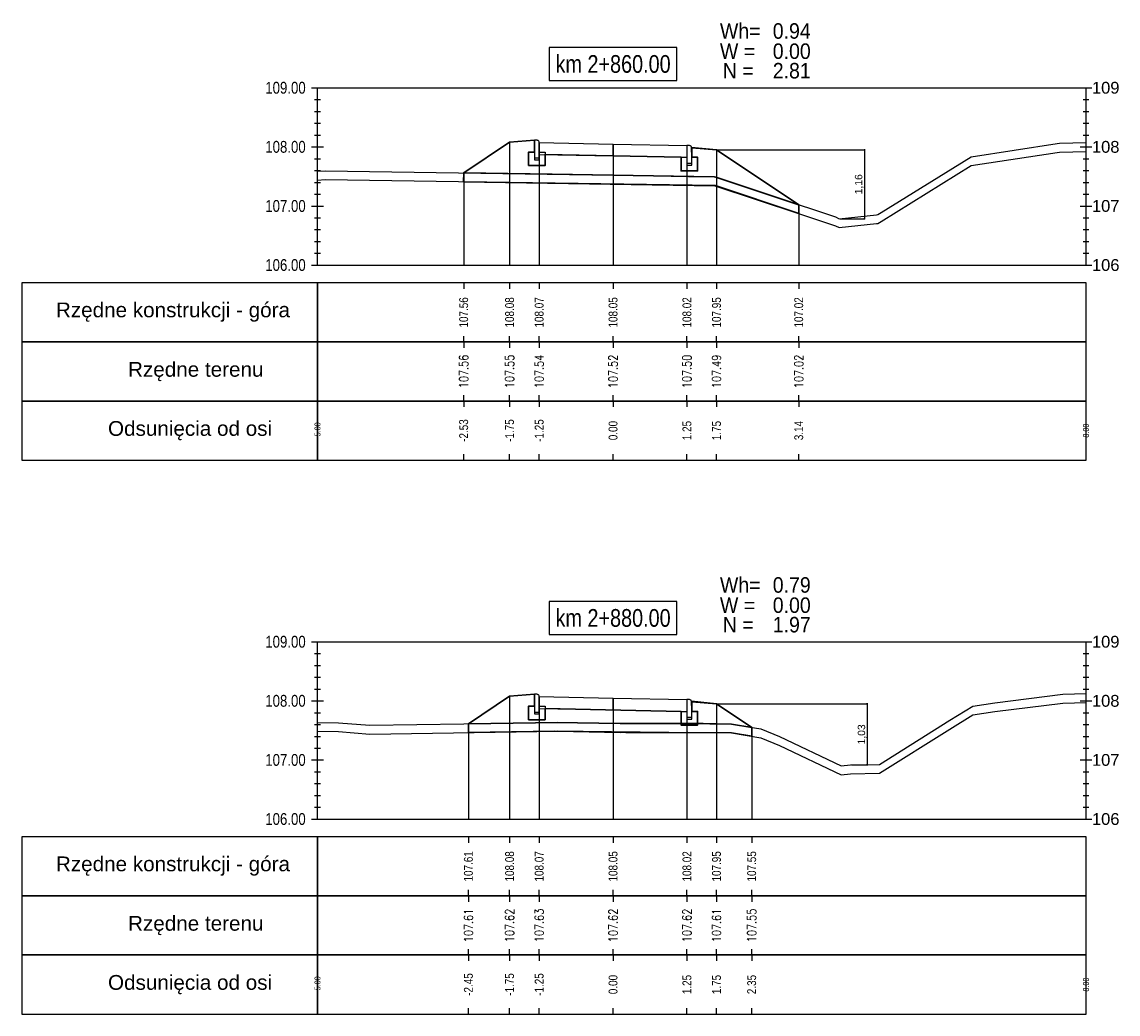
# Model space of a CAD drawing. Extents: x 7537626 to 7538805, y 5722894 to 5725486.
# Tile 51 of 105: x 7538345 to 7538363, y 5725395 to 5725411. Entities that reach past the tile are written whole.
import ezdxf

# ---------------------------------------------------------------- set-up
doc = ezdxf.new("R2010")
doc.units = 0
doc.header["$PDMODE"] = 35
doc.header["$PDSIZE"] = 0.3
for name, color, linetype in [('C-DROGI-PROFILE', 7, 'Continuous'), ('C-DROGI-PROFILE-ETYKIETY', 7, 'Continuous'), ('C-DROGI-PRZEKROJE-ETYKIETY', 7, 'Continuous'), ('C-POPRZECZKA-przekrój', 2, 'Continuous'), ('C-POPRZECZKA-widok', 1, 'Continuous')]:
    doc.layers.add(name, color=color, linetype=linetype)
for name, color, linetype, true_color in [('C-humus', 7, 'Continuous', 0x003df5), ('C-Teren', 7, 'Continuous', 0x008521), ('poprzeczki', 7, 'Continuous', 0x0000d6)]:
    doc.layers.add(name, color=color, linetype=linetype, true_color=true_color)
doc.layers.add('D-1.pow. hum.', color=7, linetype='Continuous', lineweight=30, plot=False)
doc.layers.add('D-3.nasyp', color=4, linetype='Continuous', lineweight=30, plot=False)
doc.layers.add('D-roboty-ziemne-opis', color=2, linetype='Continuous', lineweight=30)
doc.styles.add('2mm08', font='arial.ttf', dxfattribs={"width": 0.8})
doc.styles.add('opis_50', font='arial.ttf', dxfattribs={"height": 0.125})
doc.styles.get("Standard").update_dxf_attribs({"font": 'arial.ttf'})
doc.dimstyles.new('OPIS_50', dxfattribs={"dimscale": 0.5, "dimtxt": 0.125, "dimasz": 0.25, "dimexe": 0.1, "dimexo": 0.15, "dimgap": 0.1, "dimtad": 1, "dimzin": 0, "dimtxsty": 'opis_50', "dimblk": 'ARCHTICK', "dimcen": 0.15, "dimdle": 0.1, "dimaunit": 2, "dimadec": 4, "dimazin": 0, "dimtfac": 1, "dimtmove": 0, "dimatfit": 3, "dimfxl": 1, "dimarcsym": 0})

# ---------------------------------------------------------------- blocks, each defined once
blk = doc.blocks.new('_ArchTick')
at = {"color": 0, "linetype": 'ByBlock', "const_width": 0.15}
blk.add_lwpolyline([(-0.5, -0.5), (0.5, 0.5)], dxfattribs=at)
blk = doc.blocks.new('*D139')
at = {"layer": 'Defpoints', "color": 0, "transparency": 16777216}
for p in [(7538356.328, 5725409.289), (7538358.402, 5725408.124), (7538358.828, 5725408.124)]:
    blk.add_point(p, dxfattribs=at)
at = {"layer": 'poprzeczki', "color": 0, "lineweight": -2, "transparency": 16777216}
for p, q in [((7538356.343, 5725409.289), (7538358.838, 5725409.289)), ((7538358.828, 5725409.299), (7538358.828, 5725408.114)), ((7538358.417, 5725408.124), (7538358.838, 5725408.124))]:
    blk.add_line(p, q, dxfattribs=at)
at = {"layer": 'poprzeczki', "color": 0, "lineweight": -2, "transparency": 16777216, "xscale": 0.025, "yscale": 0.025, "zscale": 0.025}
for p, rotation in [((7538358.828, 5725409.289), 90), ((7538358.828, 5725408.124), 270)]:
    blk.add_blockref('_ArchTick', p, dxfattribs=dict(at, rotation=rotation))
at = {"layer": 'poprzeczki', "color": 0, "transparency": 16777216, "insert": (7538358.742, 5725408.707), "char_height": 0.125, "attachment_point": 5, "rotation": 90, "style": 'opis_50'}
blk.add_mtext('1,16', dxfattribs=at)
blk = doc.blocks.new('*D140')
at = {"layer": 'Defpoints', "color": 0, "transparency": 16777216}
for p in [(7538356.328, 5725399.913), (7538358.596, 5725398.882), (7538358.876, 5725398.882)]:
    blk.add_point(p, dxfattribs=at)
at = {"layer": 'poprzeczki', "color": 0, "lineweight": -2, "transparency": 16777216}
for p, q in [((7538356.343, 5725399.913), (7538358.886, 5725399.913)), ((7538358.876, 5725399.923), (7538358.876, 5725398.872)), ((7538358.611, 5725398.882), (7538358.886, 5725398.882))]:
    blk.add_line(p, q, dxfattribs=at)
at = {"layer": 'poprzeczki', "color": 0, "lineweight": -2, "transparency": 16777216, "xscale": 0.025, "yscale": 0.025, "zscale": 0.025}
for p, rotation in [((7538358.876, 5725399.913), 90), ((7538358.876, 5725398.882), 270)]:
    blk.add_blockref('_ArchTick', p, dxfattribs=dict(at, rotation=rotation))
at = {"layer": 'poprzeczki', "color": 0, "transparency": 16777216, "insert": (7538358.791, 5725399.397), "char_height": 0.125, "attachment_point": 5, "rotation": 90, "style": 'opis_50'}
blk.add_mtext('1,03', dxfattribs=at)

msp = doc.modelspace()

# ---------------------------------------------------------------- linework, layer by layer
at = {"layer": 'C-DROGI-PROFILE', "color": 7, "linetype": 'Continuous', "lineweight": -3}
for p, q in [((7538352.051, 5725407.039), (7538352.051, 5725406.939)), ((7538352.828, 5725407.039), (7538352.828, 5725406.939)), ((7538353.328, 5725407.039), (7538353.328, 5725406.939)), ((7538354.578, 5725407.039), (7538354.578, 5725406.939)), ((7538355.828, 5725407.039), (7538355.828, 5725406.939)), ((7538356.328, 5725407.039), (7538356.328, 5725406.939)), ((7538357.719, 5725407.039), (7538357.719, 5725406.939)), ((7538352.051, 5725406.039), (7538352.051, 5725406.139)), ((7538352.828, 5725406.039), (7538352.828, 5725406.139)), ((7538353.328, 5725406.039), (7538353.328, 5725406.139)), ((7538354.578, 5725406.039), (7538354.578, 5725406.139)), ((7538355.828, 5725406.039), (7538355.828, 5725406.139)), ((7538356.328, 5725406.039), (7538356.328, 5725406.139)), ((7538357.719, 5725406.039), (7538357.719, 5725406.139)), ((7538352.051, 5725406.039), (7538352.051, 5725405.939)), ((7538352.828, 5725406.039), (7538352.828, 5725405.939)), ((7538353.328, 5725406.039), (7538353.328, 5725405.939)), ((7538354.578, 5725406.039), (7538354.578, 5725405.939)), ((7538355.828, 5725406.039), (7538355.828, 5725405.939)), ((7538356.328, 5725406.039), (7538356.328, 5725405.939)), ((7538357.719, 5725406.039), (7538357.719, 5725405.939)), ((7538352.051, 5725405.039), (7538352.051, 5725405.139)), ((7538352.051, 5725405.039), (7538352.051, 5725404.939)), ((7538352.828, 5725405.039), (7538352.828, 5725405.139)), ((7538352.828, 5725405.039), (7538352.828, 5725404.939)), ((7538353.328, 5725405.039), (7538353.328, 5725405.139)), ((7538353.328, 5725405.039), (7538353.328, 5725404.939)), ((7538354.578, 5725405.039), (7538354.578, 5725405.139)), ((7538354.578, 5725405.039), (7538354.578, 5725404.939)), ((7538355.828, 5725405.039), (7538355.828, 5725405.139)), ((7538355.828, 5725405.039), (7538355.828, 5725404.939)), ((7538356.328, 5725405.039), (7538356.328, 5725405.139)), ((7538356.328, 5725405.039), (7538356.328, 5725404.939)), ((7538357.719, 5725405.039), (7538357.719, 5725405.139)), ((7538357.719, 5725405.039), (7538357.719, 5725404.939)), ((7538352.051, 5725404.039), (7538352.051, 5725404.139)), ((7538352.828, 5725404.039), (7538352.828, 5725404.139)), ((7538353.328, 5725404.039), (7538353.328, 5725404.139)), ((7538354.578, 5725404.039), (7538354.578, 5725404.139)), ((7538355.828, 5725404.039), (7538355.828, 5725404.139)), ((7538356.328, 5725404.039), (7538356.328, 5725404.139)), ((7538357.719, 5725404.039), (7538357.719, 5725404.139)), ((7538352.131, 5725397.664), (7538352.131, 5725397.564)), ((7538352.828, 5725397.664), (7538352.828, 5725397.564)), ((7538353.328, 5725397.664), (7538353.328, 5725397.564)), ((7538354.578, 5725397.664), (7538354.578, 5725397.564)), ((7538355.828, 5725397.664), (7538355.828, 5725397.564)), ((7538356.328, 5725397.664), (7538356.328, 5725397.564)), ((7538356.923, 5725397.664), (7538356.923, 5725397.564)), ((7538352.131, 5725396.664), (7538352.131, 5725396.764)), ((7538352.131, 5725396.664), (7538352.131, 5725396.564)), ((7538352.828, 5725396.664), (7538352.828, 5725396.764)), ((7538352.828, 5725396.664), (7538352.828, 5725396.564)), ((7538353.328, 5725396.664), (7538353.328, 5725396.764)), ((7538353.328, 5725396.664), (7538353.328, 5725396.564)), ((7538354.578, 5725396.664), (7538354.578, 5725396.764)), ((7538354.578, 5725396.664), (7538354.578, 5725396.564)), ((7538355.828, 5725396.664), (7538355.828, 5725396.764)), ((7538355.828, 5725396.664), (7538355.828, 5725396.564)), ((7538356.328, 5725396.664), (7538356.328, 5725396.764)), ((7538356.328, 5725396.664), (7538356.328, 5725396.564)), ((7538356.923, 5725396.664), (7538356.923, 5725396.764)), ((7538356.923, 5725396.664), (7538356.923, 5725396.564)), ((7538352.131, 5725395.664), (7538352.131, 5725395.764)), ((7538352.828, 5725395.664), (7538352.828, 5725395.764)), ((7538353.328, 5725395.664), (7538353.328, 5725395.764)), ((7538354.578, 5725395.664), (7538354.578, 5725395.764)), ((7538355.828, 5725395.664), (7538355.828, 5725395.764)), ((7538356.328, 5725395.664), (7538356.328, 5725395.764)), ((7538356.923, 5725395.664), (7538356.923, 5725395.764)), ((7538352.131, 5725395.664), (7538352.131, 5725395.564)), ((7538352.828, 5725395.664), (7538352.828, 5725395.564)), ((7538353.328, 5725395.664), (7538353.328, 5725395.564)), ((7538354.578, 5725395.664), (7538354.578, 5725395.564)), ((7538355.828, 5725395.664), (7538355.828, 5725395.564)), ((7538356.328, 5725395.664), (7538356.328, 5725395.564)), ((7538356.923, 5725395.664), (7538356.923, 5725395.564)), ((7538352.131, 5725394.664), (7538352.131, 5725394.764)), ((7538352.828, 5725394.664), (7538352.828, 5725394.764)), ((7538353.328, 5725394.664), (7538353.328, 5725394.764)), ((7538354.578, 5725394.664), (7538354.578, 5725394.764)), ((7538355.828, 5725394.664), (7538355.828, 5725394.764)), ((7538356.328, 5725394.664), (7538356.328, 5725394.764)), ((7538356.923, 5725394.664), (7538356.923, 5725394.764))]:
    msp.add_line(p, q, dxfattribs=at)
at = {"layer": 'C-DROGI-PROFILE', "color": 1, "linetype": 'Continuous', "lineweight": -3}
for points in [[(7538349.578, 5725406.039), (7538349.578, 5725407.039), (7538344.578, 5725407.039), (7538344.578, 5725406.039)], [(7538349.578, 5725406.039), (7538362.578, 5725406.039), (7538362.578, 5725407.039), (7538349.578, 5725407.039)], [(7538349.578, 5725405.039), (7538349.578, 5725406.039), (7538344.578, 5725406.039), (7538344.578, 5725405.039)], [(7538349.578, 5725405.039), (7538362.578, 5725405.039), (7538362.578, 5725406.039), (7538349.578, 5725406.039)], [(7538349.578, 5725404.039), (7538349.578, 5725405.039), (7538344.578, 5725405.039), (7538344.578, 5725404.039)], [(7538349.578, 5725404.039), (7538362.578, 5725404.039), (7538362.578, 5725405.039), (7538349.578, 5725405.039)], [(7538349.578, 5725396.664), (7538349.578, 5725397.664), (7538344.578, 5725397.664), (7538344.578, 5725396.664)], [(7538349.578, 5725396.664), (7538362.578, 5725396.664), (7538362.578, 5725397.664), (7538349.578, 5725397.664)], [(7538349.578, 5725395.664), (7538349.578, 5725396.664), (7538344.578, 5725396.664), (7538344.578, 5725395.664)], [(7538349.578, 5725395.664), (7538362.578, 5725395.664), (7538362.578, 5725396.664), (7538349.578, 5725396.664)], [(7538349.578, 5725394.664), (7538349.578, 5725395.664), (7538344.578, 5725395.664), (7538344.578, 5725394.664)], [(7538349.578, 5725394.664), (7538362.578, 5725394.664), (7538362.578, 5725395.664), (7538349.578, 5725395.664)]]:
    msp.add_3dface(points, dxfattribs=at)
at = {"layer": 'C-DROGI-PRZEKROJE-ETYKIETY', "color": 1, "linetype": 'Continuous', "lineweight": -3}
for p, q in [((7538352.828, 5725409.419), (7538352.828, 5725407.339)), ((7538353.328, 5725409.413), (7538353.328, 5725407.339)), ((7538354.578, 5725409.388), (7538354.578, 5725407.339)), ((7538355.828, 5725409.363), (7538355.828, 5725407.339)), ((7538356.328, 5725409.289), (7538356.328, 5725407.339)), ((7538352.051, 5725408.901), (7538352.051, 5725407.339)), ((7538357.719, 5725408.361), (7538357.719, 5725407.339)), ((7538352.828, 5725400.043), (7538352.828, 5725397.964)), ((7538353.328, 5725400.036), (7538353.328, 5725397.964)), ((7538354.578, 5725400.011), (7538354.578, 5725397.964)), ((7538355.828, 5725399.986), (7538355.828, 5725397.964)), ((7538356.328, 5725399.913), (7538356.328, 5725397.964)), ((7538352.131, 5725399.578), (7538352.131, 5725397.964)), ((7538356.923, 5725399.516), (7538356.923, 5725397.964))]:
    msp.add_line(p, q, dxfattribs=at)
at = {"layer": 'C-humus'}
for p, q in [((7538360.634, 5725409.022), (7538362.091, 5725409.246)), ((7538362.091, 5725409.246), (7538362.13, 5725409.251)), ((7538362.13, 5725409.251), (7538362.578, 5725409.263)), ((7538359.111, 5725408.078), (7538360.634, 5725409.022)), ((7538349.578, 5725408.777), (7538349.707, 5725408.786)), ((7538349.707, 5725408.786), (7538354.968, 5725408.707)), ((7538354.968, 5725408.707), (7538355.854, 5725408.69)), ((7538355.854, 5725408.69), (7538356.29, 5725408.684)), ((7538356.29, 5725408.684), (7538356.317, 5725408.679)), ((7538356.317, 5725408.679), (7538358.341, 5725408.004)), ((7538358.341, 5725408.004), (7538358.402, 5725407.974)), ((7538358.402, 5725407.974), (7538359.031, 5725408.042)), ((7538359.031, 5725408.042), (7538359.054, 5725408.043)), ((7538359.054, 5725408.043), (7538359.111, 5725408.078)), ((7538361.033, 5725399.784), (7538362.184, 5725399.926)), ((7538362.184, 5725399.926), (7538362.578, 5725399.937)), ((7538360.277, 5725399.488), (7538360.663, 5725399.727)), ((7538360.663, 5725399.727), (7538361.033, 5725399.784)), ((7538349.578, 5725399.45), (7538349.931, 5725399.444)), ((7538349.931, 5725399.444), (7538350.463, 5725399.403)), ((7538350.463, 5725399.403), (7538353.643, 5725399.451)), ((7538353.643, 5725399.451), (7538354.698, 5725399.431)), ((7538354.698, 5725399.431), (7538355.841, 5725399.433)), ((7538355.841, 5725399.433), (7538356.583, 5725399.422)), ((7538356.583, 5725399.422), (7538357.078, 5725399.34)), ((7538359.085, 5725398.739), (7538360.277, 5725399.488)), ((7538357.078, 5725399.34), (7538357.393, 5725399.212)), ((7538357.393, 5725399.212), (7538358.434, 5725398.714)), ((7538358.434, 5725398.714), (7538358.596, 5725398.732)), ((7538358.596, 5725398.732), (7538359.085, 5725398.739))]:
    msp.add_line(p, q, dxfattribs=at)
at = {"layer": 'C-POPRZECZKA-przekrój', "color": 2, "linetype": 'Continuous', "lineweight": -3}
for p, q in [((7538352.828, 5725409.419), (7538353.248, 5725409.453)), ((7538353.288, 5725409.453), (7538353.248, 5725409.453)), ((7538353.248, 5725409.453), (7538353.248, 5725409.123)), ((7538353.293, 5725409.452), (7538353.288, 5725409.453)), ((7538353.302, 5725409.45), (7538353.293, 5725409.452)), ((7538353.31, 5725409.446), (7538353.302, 5725409.45)), ((7538353.316, 5725409.441), (7538353.31, 5725409.446)), ((7538353.32, 5725409.436), (7538353.316, 5725409.441)), ((7538353.325, 5725409.428), (7538353.32, 5725409.436)), ((7538352.051, 5725408.901), (7538352.828, 5725409.419)), ((7538353.148, 5725409.023), (7538353.148, 5725409.253)), ((7538353.148, 5725409.253), (7538353.248, 5725409.253)), ((7538353.248, 5725409.253), (7538353.248, 5725409.153)), ((7538353.327, 5725409.42), (7538353.325, 5725409.428)), ((7538353.328, 5725409.413), (7538353.327, 5725409.42)), ((7538353.328, 5725409.413), (7538354.578, 5725409.388)), ((7538353.328, 5725409.413), (7538353.329, 5725409.213)), ((7538353.328, 5725409.123), (7538353.328, 5725409.413)), ((7538353.328, 5725409.413), (7538353.328, 5725409.253)), ((7538353.328, 5725409.253), (7538353.428, 5725409.253)), ((7538353.428, 5725409.253), (7538353.428, 5725409.023)), ((7538354.578, 5725409.188), (7538354.578, 5725409.388)), ((7538354.578, 5725409.388), (7538355.828, 5725409.363)), ((7538355.828, 5725409.363), (7538355.827, 5725409.163)), ((7538355.868, 5725409.363), (7538355.828, 5725409.363)), ((7538355.828, 5725409.363), (7538355.828, 5725409.033)), ((7538355.873, 5725409.362), (7538355.868, 5725409.363)), ((7538355.882, 5725409.36), (7538355.873, 5725409.362)), ((7538355.89, 5725409.356), (7538355.882, 5725409.36)), ((7538355.896, 5725409.351), (7538355.89, 5725409.356)), ((7538355.9, 5725409.346), (7538355.896, 5725409.351)), ((7538355.905, 5725409.338), (7538355.9, 5725409.346)), ((7538355.907, 5725409.33), (7538355.905, 5725409.338)), ((7538355.908, 5725409.323), (7538355.907, 5725409.33)), ((7538355.908, 5725409.033), (7538355.908, 5725409.323)), ((7538355.908, 5725409.323), (7538355.908, 5725409.163)), ((7538355.908, 5725409.323), (7538356.328, 5725409.289)), ((7538356.328, 5725409.289), (7538357.719, 5725408.361)), ((7538353.248, 5725409.153), (7538353.328, 5725409.153)), ((7538353.248, 5725409.123), (7538353.328, 5725409.123)), ((7538353.329, 5725409.213), (7538354.578, 5725409.188)), ((7538354.578, 5725409.188), (7538355.827, 5725409.163)), ((7538355.728, 5725408.933), (7538355.728, 5725409.163)), ((7538355.728, 5725409.163), (7538355.828, 5725409.163)), ((7538355.828, 5725409.163), (7538355.828, 5725409.063)), ((7538355.828, 5725409.063), (7538355.908, 5725409.063)), ((7538355.908, 5725409.163), (7538356.008, 5725409.163)), ((7538356.008, 5725409.163), (7538356.008, 5725408.933)), ((7538353.428, 5725409.023), (7538353.148, 5725409.023)), ((7538356.008, 5725408.933), (7538355.728, 5725408.933)), ((7538355.828, 5725409.033), (7538355.908, 5725409.033)), ((7538352.131, 5725399.578), (7538352.828, 5725400.043)), ((7538352.828, 5725400.043), (7538353.248, 5725400.076)), ((7538353.288, 5725400.076), (7538353.248, 5725400.076)), ((7538353.248, 5725400.076), (7538353.248, 5725399.746)), ((7538353.293, 5725400.076), (7538353.288, 5725400.076)), ((7538353.302, 5725400.074), (7538353.293, 5725400.076)), ((7538353.31, 5725400.069), (7538353.302, 5725400.074)), ((7538353.316, 5725400.065), (7538353.31, 5725400.069)), ((7538353.32, 5725400.059), (7538353.316, 5725400.065)), ((7538353.325, 5725400.052), (7538353.32, 5725400.059)), ((7538353.327, 5725400.044), (7538353.325, 5725400.052)), ((7538353.328, 5725400.036), (7538353.327, 5725400.044)), ((7538353.328, 5725400.036), (7538354.578, 5725400.011)), ((7538353.328, 5725400.036), (7538353.329, 5725399.836)), ((7538353.328, 5725399.746), (7538353.328, 5725400.036)), ((7538353.328, 5725400.036), (7538353.328, 5725399.876)), ((7538354.578, 5725399.811), (7538354.578, 5725400.011)), ((7538354.578, 5725400.011), (7538355.828, 5725399.986)), ((7538355.828, 5725399.986), (7538355.827, 5725399.786)), ((7538355.868, 5725399.986), (7538355.828, 5725399.986)), ((7538355.828, 5725399.986), (7538355.828, 5725399.656)), ((7538355.873, 5725399.986), (7538355.868, 5725399.986)), ((7538355.882, 5725399.984), (7538355.873, 5725399.986)), ((7538355.89, 5725399.979), (7538355.882, 5725399.984)), ((7538355.896, 5725399.975), (7538355.89, 5725399.979)), ((7538355.9, 5725399.969), (7538355.896, 5725399.975)), ((7538353.148, 5725399.646), (7538353.148, 5725399.876)), ((7538353.148, 5725399.876), (7538353.248, 5725399.876)), ((7538353.248, 5725399.876), (7538353.248, 5725399.776)), ((7538353.328, 5725399.876), (7538353.428, 5725399.876)), ((7538353.329, 5725399.836), (7538354.578, 5725399.811)), ((7538353.428, 5725399.876), (7538353.428, 5725399.646)), ((7538354.578, 5725399.811), (7538355.827, 5725399.786)), ((7538355.905, 5725399.962), (7538355.9, 5725399.969)), ((7538355.907, 5725399.954), (7538355.905, 5725399.962)), ((7538355.908, 5725399.946), (7538355.907, 5725399.954)), ((7538355.908, 5725399.656), (7538355.908, 5725399.946)), ((7538355.908, 5725399.946), (7538355.908, 5725399.786)), ((7538355.908, 5725399.946), (7538356.328, 5725399.913)), ((7538356.328, 5725399.913), (7538356.923, 5725399.516)), ((7538353.428, 5725399.646), (7538353.148, 5725399.646)), ((7538353.248, 5725399.776), (7538353.328, 5725399.776)), ((7538353.248, 5725399.746), (7538353.328, 5725399.746)), ((7538355.728, 5725399.556), (7538355.728, 5725399.786)), ((7538355.728, 5725399.786), (7538355.828, 5725399.786)), ((7538355.828, 5725399.786), (7538355.828, 5725399.686)), ((7538355.828, 5725399.686), (7538355.908, 5725399.686)), ((7538355.828, 5725399.656), (7538355.908, 5725399.656)), ((7538355.908, 5725399.786), (7538356.008, 5725399.786)), ((7538356.008, 5725399.786), (7538356.008, 5725399.556)), ((7538356.008, 5725399.556), (7538355.728, 5725399.556))]:
    msp.add_line(p, q, dxfattribs=at)
at = {"layer": 'C-POPRZECZKA-widok', "color": 1, "linetype": 'Continuous', "lineweight": -3}
for p, q in [((7538349.478, 5725410.339), (7538362.678, 5725410.339)), ((7538349.578, 5725407.339), (7538349.578, 5725410.339)), ((7538362.578, 5725407.339), (7538362.578, 5725410.339)), ((7538349.528, 5725410.139), (7538349.628, 5725410.139)), ((7538362.528, 5725410.139), (7538362.628, 5725410.139)), ((7538349.528, 5725409.939), (7538349.628, 5725409.939)), ((7538362.528, 5725409.939), (7538362.628, 5725409.939)), ((7538349.528, 5725409.739), (7538349.628, 5725409.739)), ((7538362.528, 5725409.739), (7538362.628, 5725409.739)), ((7538349.528, 5725409.539), (7538349.628, 5725409.539)), ((7538362.528, 5725409.539), (7538362.628, 5725409.539)), ((7538349.478, 5725409.339), (7538349.678, 5725409.339)), ((7538349.528, 5725409.339), (7538349.628, 5725409.339)), ((7538362.478, 5725409.339), (7538362.678, 5725409.339)), ((7538362.528, 5725409.339), (7538362.628, 5725409.339)), ((7538349.528, 5725409.139), (7538349.628, 5725409.139)), ((7538362.528, 5725409.139), (7538362.628, 5725409.139)), ((7538349.528, 5725408.939), (7538349.628, 5725408.939)), ((7538362.528, 5725408.939), (7538362.628, 5725408.939)), ((7538349.528, 5725408.739), (7538349.628, 5725408.739)), ((7538362.528, 5725408.739), (7538362.628, 5725408.739)), ((7538349.528, 5725408.539), (7538349.628, 5725408.539)), ((7538362.528, 5725408.539), (7538362.628, 5725408.539)), ((7538349.478, 5725408.339), (7538349.678, 5725408.339)), ((7538349.528, 5725408.339), (7538349.628, 5725408.339)), ((7538362.478, 5725408.339), (7538362.678, 5725408.339)), ((7538362.528, 5725408.339), (7538362.628, 5725408.339)), ((7538349.528, 5725408.139), (7538349.628, 5725408.139)), ((7538362.528, 5725408.139), (7538362.628, 5725408.139)), ((7538349.528, 5725407.939), (7538349.628, 5725407.939)), ((7538362.528, 5725407.939), (7538362.628, 5725407.939)), ((7538349.528, 5725407.739), (7538349.628, 5725407.739)), ((7538362.528, 5725407.739), (7538362.628, 5725407.739)), ((7538349.528, 5725407.539), (7538349.628, 5725407.539)), ((7538362.528, 5725407.539), (7538362.628, 5725407.539)), ((7538349.478, 5725407.339), (7538362.678, 5725407.339)), ((7538349.478, 5725400.964), (7538362.678, 5725400.964)), ((7538349.578, 5725397.964), (7538349.578, 5725400.964)), ((7538362.578, 5725397.964), (7538362.578, 5725400.964)), ((7538349.528, 5725400.764), (7538349.628, 5725400.764)), ((7538362.528, 5725400.764), (7538362.628, 5725400.764)), ((7538349.528, 5725400.564), (7538349.628, 5725400.564)), ((7538362.528, 5725400.564), (7538362.628, 5725400.564)), ((7538349.528, 5725400.364), (7538349.628, 5725400.364)), ((7538362.528, 5725400.364), (7538362.628, 5725400.364)), ((7538349.528, 5725400.164), (7538349.628, 5725400.164)), ((7538362.528, 5725400.164), (7538362.628, 5725400.164)), ((7538349.478, 5725399.964), (7538349.678, 5725399.964)), ((7538349.528, 5725399.964), (7538349.628, 5725399.964)), ((7538362.478, 5725399.964), (7538362.678, 5725399.964)), ((7538362.528, 5725399.964), (7538362.628, 5725399.964)), ((7538349.528, 5725399.764), (7538349.628, 5725399.764)), ((7538362.528, 5725399.764), (7538362.628, 5725399.764)), ((7538349.528, 5725399.564), (7538349.628, 5725399.564)), ((7538362.528, 5725399.564), (7538362.628, 5725399.564)), ((7538349.528, 5725399.364), (7538349.628, 5725399.364)), ((7538362.528, 5725399.364), (7538362.628, 5725399.364)), ((7538349.528, 5725399.164), (7538349.628, 5725399.164)), ((7538362.528, 5725399.164), (7538362.628, 5725399.164)), ((7538349.478, 5725398.964), (7538349.678, 5725398.964)), ((7538349.528, 5725398.964), (7538349.628, 5725398.964)), ((7538362.478, 5725398.964), (7538362.678, 5725398.964)), ((7538362.528, 5725398.964), (7538362.628, 5725398.964)), ((7538349.528, 5725398.764), (7538349.628, 5725398.764)), ((7538362.528, 5725398.764), (7538362.628, 5725398.764)), ((7538349.528, 5725398.564), (7538349.628, 5725398.564)), ((7538362.528, 5725398.564), (7538362.628, 5725398.564)), ((7538349.528, 5725398.364), (7538349.628, 5725398.364)), ((7538362.528, 5725398.364), (7538362.628, 5725398.364)), ((7538349.528, 5725398.164), (7538349.628, 5725398.164)), ((7538362.528, 5725398.164), (7538362.628, 5725398.164)), ((7538349.478, 5725397.964), (7538362.678, 5725397.964))]:
    msp.add_line(p, q, dxfattribs=at)
at = {"layer": 'C-POPRZECZKA-widok', "color": 3, "linetype": 'Continuous', "lineweight": -3}
for points in [[(7538353.498, 5725410.464), (7538355.658, 5725410.464), (7538355.658, 5725411.02), (7538353.498, 5725411.02)], [(7538353.498, 5725401.089), (7538355.658, 5725401.089), (7538355.658, 5725401.645), (7538353.498, 5725401.645)]]:
    msp.add_3dface(points, dxfattribs=at)
at = {"layer": 'C-Teren'}
for p, q in [((7538360.634, 5725409.172), (7538362.091, 5725409.396)), ((7538362.091, 5725409.396), (7538362.13, 5725409.401)), ((7538362.13, 5725409.401), (7538362.578, 5725409.413)), ((7538359.111, 5725408.228), (7538360.634, 5725409.172)), ((7538349.578, 5725408.927), (7538349.707, 5725408.936)), ((7538349.707, 5725408.936), (7538354.968, 5725408.857)), ((7538354.968, 5725408.857), (7538355.854, 5725408.84)), ((7538355.854, 5725408.84), (7538356.29, 5725408.834)), ((7538356.29, 5725408.834), (7538356.317, 5725408.829)), ((7538356.317, 5725408.829), (7538358.341, 5725408.154)), ((7538358.341, 5725408.154), (7538358.402, 5725408.124)), ((7538358.402, 5725408.124), (7538359.031, 5725408.192)), ((7538359.031, 5725408.192), (7538359.054, 5725408.193)), ((7538359.054, 5725408.193), (7538359.111, 5725408.228)), ((7538361.033, 5725399.934), (7538362.184, 5725400.076)), ((7538362.184, 5725400.076), (7538362.578, 5725400.087)), ((7538360.277, 5725399.638), (7538360.663, 5725399.877)), ((7538360.663, 5725399.877), (7538361.033, 5725399.934)), ((7538350.463, 5725399.553), (7538353.643, 5725399.601)), ((7538353.643, 5725399.601), (7538354.698, 5725399.581)), ((7538359.085, 5725398.889), (7538360.277, 5725399.638)), ((7538349.578, 5725399.6), (7538349.931, 5725399.594)), ((7538349.931, 5725399.594), (7538350.463, 5725399.553)), ((7538354.698, 5725399.581), (7538355.841, 5725399.583)), ((7538355.841, 5725399.583), (7538356.583, 5725399.572)), ((7538356.583, 5725399.572), (7538357.078, 5725399.49)), ((7538357.078, 5725399.49), (7538357.393, 5725399.362)), ((7538357.393, 5725399.362), (7538358.434, 5725398.864)), ((7538358.434, 5725398.864), (7538358.596, 5725398.882)), ((7538358.596, 5725398.882), (7538359.085, 5725398.889))]:
    msp.add_line(p, q, dxfattribs=at)
at = {"layer": 'D-1.pow. hum.'}
for points in [[(7538352.051, 5725408.901), (7538352.048, 5725408.751), (7538356.304, 5725408.682), (7538357.719, 5725408.211), (7538357.719, 5725408.361), (7538356.317, 5725408.829), (7538356.29, 5725408.834), (7538353.549, 5725408.878), (7538352.051, 5725408.901)], [(7538352.131, 5725399.578), (7538352.131, 5725399.428), (7538353.643, 5725399.451), (7538354.796, 5725399.431), (7538356.583, 5725399.422), (7538356.923, 5725399.366), (7538356.923, 5725399.516), (7538356.583, 5725399.572), (7538356.102, 5725399.579), (7538354.698, 5725399.581), (7538353.974, 5725399.595), (7538353.643, 5725399.601), (7538352.131, 5725399.578)]]:
    msp.add_lwpolyline(points, dxfattribs=at)
at = {"layer": 'D-3.nasyp'}
for points in [[(7538353.148, 5725409.023), (7538353.148, 5725409.253), (7538353.248, 5725409.253), (7538353.248, 5725409.453), (7538352.828, 5725409.419), (7538352.051, 5725408.901), (7538352.051, 5725408.751), (7538356.305, 5725408.684), (7538357.719, 5725408.211), (7538357.719, 5725408.361), (7538356.328, 5725409.289), (7538355.907, 5725409.33), (7538355.908, 5725409.163), (7538356.008, 5725409.163), (7538356.008, 5725408.933), (7538355.728, 5725408.933), (7538355.728, 5725409.163), (7538353.428, 5725409.211), (7538353.428, 5725409.023), (7538353.148, 5725409.023)], [(7538353.148, 5725399.646), (7538353.148, 5725399.876), (7538353.248, 5725399.876), (7538353.248, 5725400.076), (7538352.828, 5725400.043), (7538352.131, 5725399.578), (7538352.134, 5725399.428), (7538353.589, 5725399.451), (7538355.521, 5725399.428), (7538356.583, 5725399.422), (7538356.923, 5725399.366), (7538356.923, 5725399.516), (7538356.328, 5725399.913), (7538355.906, 5725399.958), (7538355.908, 5725399.801), (7538355.908, 5725399.786), (7538356.008, 5725399.786), (7538356.008, 5725399.556), (7538355.728, 5725399.556), (7538355.728, 5725399.786), (7538353.428, 5725399.834), (7538353.428, 5725399.646), (7538353.148, 5725399.646)]]:
    msp.add_lwpolyline(points, dxfattribs=at)

# ---------------------------------------------------------------- texts
at = {"layer": 'C-DROGI-PROFILE', "color": 2}
for s, p in [('Rzędne konstrukcji - góra', (7538345.153, 5725406.456)), ('Rzędne terenu', (7538346.373, 5725405.45)), ('Odsunięcia od osi', (7538346.034, 5725404.45)), ('Rzędne konstrukcji - góra', (7538345.153, 5725397.081)), ('Rzędne terenu', (7538346.373, 5725396.075)), ('Odsunięcia od osi', (7538346.034, 5725395.075))]:
    msp.add_text(s, height=0.25, dxfattribs=at).set_placement(p)
at = {"layer": 'C-DROGI-PROFILE-ETYKIETY', "color": 1, "linetype": 'Continuous', "lineweight": -3, "char_height": 0.15, "attachment_point": 5, "rotation": 90, "style": '2mm08'}
for s, insert in [('107.56', (7538352.051, 5725406.539)), ('108.08', (7538352.828, 5725406.539)), ('108.07', (7538353.328, 5725406.539)), ('108.05', (7538354.578, 5725406.539)), ('108.02', (7538355.828, 5725406.539)), ('107.95', (7538356.328, 5725406.539)), ('107.02', (7538357.719, 5725406.539)), ('{\\Fsimplex.shx|c238;107.56}', (7538352.051, 5725405.539)), ('{\\Fsimplex.shx|c238;107.55}', (7538352.828, 5725405.539)), ('{\\Fsimplex.shx|c238;107.54}', (7538353.328, 5725405.539)), ('{\\Fsimplex.shx|c238;107.52}', (7538354.578, 5725405.539)), ('{\\Fsimplex.shx|c238;107.50}', (7538355.828, 5725405.539)), ('{\\Fsimplex.shx|c238;107.49}', (7538356.328, 5725405.539)), ('{\\Fsimplex.shx|c238;107.02}', (7538357.719, 5725405.539)), ('-2.53', (7538352.051, 5725404.539)), ('-1.75', (7538352.828, 5725404.539)), ('-1.25', (7538353.328, 5725404.539)), ('0.00', (7538354.578, 5725404.539)), ('1.25', (7538355.828, 5725404.539)), ('1.75', (7538356.328, 5725404.539)), ('3.14', (7538357.719, 5725404.539)), ('107.61', (7538352.131, 5725397.164)), ('108.08', (7538352.828, 5725397.164)), ('108.07', (7538353.328, 5725397.164)), ('108.05', (7538354.578, 5725397.164)), ('108.02', (7538355.828, 5725397.164)), ('107.95', (7538356.328, 5725397.164)), ('107.55', (7538356.923, 5725397.164)), ('{\\Fsimplex.shx|c238;107.61}', (7538352.131, 5725396.164)), ('{\\Fsimplex.shx|c238;107.62}', (7538352.828, 5725396.164)), ('{\\Fsimplex.shx|c238;107.63}', (7538353.328, 5725396.164)), ('{\\Fsimplex.shx|c238;107.62}', (7538354.578, 5725396.164)), ('{\\Fsimplex.shx|c238;107.62}', (7538355.828, 5725396.164)), ('{\\Fsimplex.shx|c238;107.61}', (7538356.328, 5725396.164)), ('{\\Fsimplex.shx|c238;107.55}', (7538356.923, 5725396.164)), ('-2.45', (7538352.131, 5725395.164)), ('-1.75', (7538352.828, 5725395.164)), ('-1.25', (7538353.328, 5725395.164)), ('0.00', (7538354.578, 5725395.164)), ('1.25', (7538355.828, 5725395.164)), ('1.75', (7538356.328, 5725395.164)), ('2.35', (7538356.923, 5725395.164))]:
    msp.add_mtext(s, dxfattribs=dict(at, insert=insert))
at = {"layer": 'C-DROGI-PROFILE-ETYKIETY', "color": 7, "linetype": 'Continuous', "lineweight": -3, "char_height": 0.1, "attachment_point": 5, "rotation": 90, "style": '2mm08'}
for s, insert in [('-5.00', (7538349.578, 5725404.539)), ('8.00', (7538362.578, 5725404.539)), ('-5.00', (7538349.578, 5725395.164)), ('8.00', (7538362.578, 5725395.164))]:
    msp.add_mtext(s, dxfattribs=dict(at, insert=insert))
at = {"layer": 'C-POPRZECZKA-widok', "color": 3, "linetype": 'Continuous', "lineweight": -3, "char_height": 0.3, "attachment_point": 8, "style": '2mm08'}
for s, insert in [('km 2+860.00', (7538354.578, 5725410.589)), ('km 2+880.00', (7538354.578, 5725401.214))]:
    msp.add_mtext(s, dxfattribs=dict(at, insert=insert))
at = {"layer": 'C-POPRZECZKA-widok', "color": 1, "linetype": 'Continuous', "lineweight": -3, "char_height": 0.2, "attachment_point": 6, "style": '2mm08'}
for s, insert in [('109.00', (7538349.378, 5725410.339)), ('108.00', (7538349.378, 5725409.339)), ('107.00', (7538349.378, 5725408.339)), ('106.00', (7538349.378, 5725407.339)), ('109.00', (7538349.378, 5725400.964)), ('108.00', (7538349.378, 5725399.964)), ('107.00', (7538349.378, 5725398.964)), ('106.00', (7538349.378, 5725397.964))]:
    msp.add_mtext(s, dxfattribs=dict(at, insert=insert))
at = {"layer": 'C-POPRZECZKA-widok', "color": 1, "linetype": 'Continuous', "lineweight": -3, "char_height": 0.2, "attachment_point": 4}
for s, insert in [('109', (7538362.678, 5725410.339)), ('108', (7538362.678, 5725409.339)), ('107', (7538362.678, 5725408.339)), ('106', (7538362.678, 5725407.339)), ('109', (7538362.678, 5725400.964)), ('108', (7538362.678, 5725399.964)), ('107', (7538362.678, 5725398.964)), ('106', (7538362.678, 5725397.964))]:
    msp.add_mtext(s, dxfattribs=dict(at, insert=insert))
at = {"layer": 'D-roboty-ziemne-opis', "lineweight": 25, "width": 0.9}
for s, p in [('Wh=', (7538356.385, 5725411.17)), ('0.94', (7538357.279, 5725411.17)), ('W =', (7538356.385, 5725410.828)), ('0.00', (7538357.279, 5725410.828)), ('N =', (7538356.433, 5725410.498)), ('2.81', (7538357.279, 5725410.498)), ('Wh=', (7538356.385, 5725401.795)), ('0.79', (7538357.279, 5725401.795)), ('W =', (7538356.385, 5725401.453)), ('0.00', (7538357.279, 5725401.453)), ('N =', (7538356.433, 5725401.123)), ('1.97', (7538357.279, 5725401.123))]:
    msp.add_text(s, height=0.2625, dxfattribs=at).set_placement(p)

# ---------------------------------------------------------------- dimensions: what is measured, and where the dimension line sits
at = {"layer": 'poprzeczki'}
for base, p1, p2, picture, middle in [((7538358.8275, 5725408.1244), (7538356.3278, 5725409.2892), (7538358.4024, 5725408.1244), '*D139', (7538358.7424, 5725408.7068)), ((7538358.876, 5725398.882), (7538356.328, 5725399.913), (7538358.596, 5725398.882), '*D140', (7538358.791, 5725399.397))]:
    dim = msp.add_linear_dim(base=base, p1=p1, p2=p2, angle=90, dimstyle='OPIS_50', override={"dimscale": 0.1}, dxfattribs=at)
    dim.commit()
    dim.dimension.update_dxf_attribs({"geometry": picture, "text_midpoint": middle})

doc.saveas('drawing.dxf')
